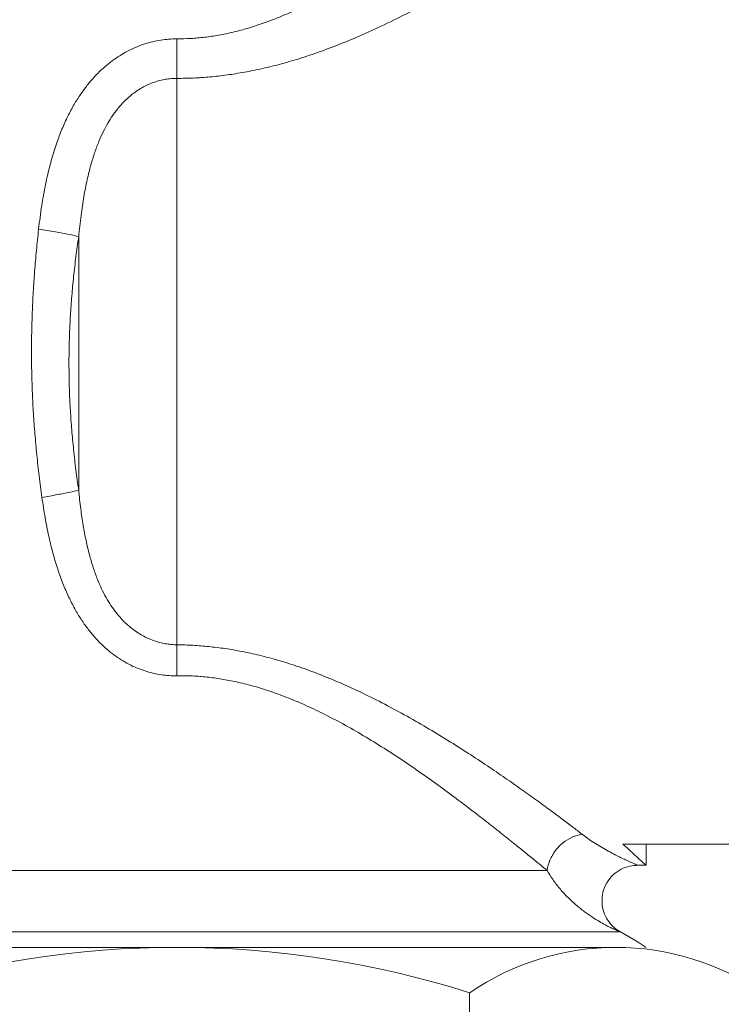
# Model space of a CAD drawing. Header units: millimetres. Extents: x -15538 to -14053, y -265397 to -264347.
# Tile 8 of 35: x -14462.07 to -14460.09, y -264933.28 to -264930.51. Entities that reach past the tile are written whole.
import ezdxf

# ---------------------------------------------------------------- set-up
doc = ezdxf.new("R2010")
doc.units = ezdxf.units.MM
doc.linetypes.add('ACAD_ISO08W100', pattern=[36, 24, -3, 6, -3])
doc.layers.get('0').update_dxf_attribs({"color": 20, "lineweight": 35})
doc.layers.add('-- CO_rury', color=51, linetype='Continuous', lineweight=9)

# ---------------------------------------------------------------- blocks, each defined once
blk = doc.blocks.new('A$C086D61CF')
at = {"color": 11}
blk.add_line((0, 1.2377), (0, -1.2377), dxfattribs=at)
at = {"color": 2, "lineweight": 0}
blk.add_line((0.1279, 0.8251), (1.5003, 0.8251), dxfattribs=at)
at = {"color": 11}
blk.add_arc((0.7295, 1.2377), 0.7295, 145.5615, 214.4385, dxfattribs=at)
at = {"color": 2, "lineweight": 0}
blk.add_arc((2.7262, 0), 2.7262, 162.383, 197.617, dxfattribs=at)
blk = doc.blocks.new('-- CIEPŁOMIERZ ECHO II_15')
at = {"color": 50}
for points in [[(1.125, 1.7529), (1.125, 1.7529), (1.125, 1.2571), (1.125, 1.2571)], [(0.8484, 1.3), (0.8484, 1.3), (0.8336, 1.322), (0.8336, 1.322)], [(0.8484, 1.3), (0.8484, 1.3), (0.8336, 1.322), (0.8336, 1.322)], [(1.065, 1.322), (1.065, 1.322), (1.125, 1.322), (1.125, 1.322)], [(1.065, 1.322), (1.065, 1.322), (1.065, 1.2976), (1.065, 1.2976)], [(1.065, 1.322), (1.065, 1.322), (1.065, 1.2976), (1.065, 1.2976)], [(1.0657, 1.3213), (1.0657, 1.3213), (1.065, 1.322), (1.065, 1.322)], [(1.0765, 1.3096), (1.0765, 1.3096), (1.0657, 1.3213), (1.0657, 1.3213)], [(1.125, 1.2571), (1.1089, 1.2747), (1.0927, 1.2921), (1.0765, 1.3096)], [(0.8773, 1.25), (0.8773, 1.25), (0.8484, 1.3), (0.8484, 1.3)], [(0.8773, 1.25), (0.8773, 1.25), (0.8484, 1.3), (0.8484, 1.3)], [(0.8773, 1.25), (0.8773, 1.25), (0.88, 1.2454), (0.88, 1.2454)], [(0.8773, 1.25), (0.8773, 1.25), (0.88, 1.2454), (0.88, 1.2454)], [(0.8773, 1.2495), (0.8773, 1.2495), (0.8773, 1.25), (0.8773, 1.25)], [(0.8773, 1.2166), (0.8773, 1.2166), (0.8773, 1.2495), (0.8773, 1.2495)], [(0.8827, 1.2373), (0.8833, 1.2358), (0.884, 1.2343), (0.8846, 1.2328)], [(0.8773, -1.25), (0.8773, -1.25), (0.8773, 1.2166), (0.8773, 1.2166)], [(1.0505, -1.15), (1.0505, -1.15), (1.0505, 1.0436), (1.0505, 1.0436)], [(1.6866, 0), (1.6866, 0), (3.2832, 0), (3.2832, 0)], [(3.3945, 0), (3.3945, 0), (3.2832, 0), (3.2832, 0)], [(2.122, -0.2764), (2.122, -0.2764), (2.8369, -0.2764), (2.8369, -0.2764)]]:
    blk.add_open_spline(points, degree=3, dxfattribs=at)
for points, knots in [([(3.2832, 0), (3.2832, 0.0155), (3.2835, 0.031), (3.2842, 0.0464), (3.2842, 0.0464), (3.2849, 0.0621), (3.286, 0.0777), (3.2874, 0.0933), (3.2874, 0.0933), (3.2888, 0.1094), (3.2906, 0.1254), (3.2928, 0.1414), (3.2928, 0.1414), (3.295, 0.1579), (3.2977, 0.1743), (3.3006, 0.1906), (3.3006, 0.1906), (3.3037, 0.2077), (3.3072, 0.2247), (3.311, 0.2416), (3.311, 0.2416), (3.315, 0.2595), (3.3195, 0.2773), (3.3243, 0.295), (3.3243, 0.295), (3.3295, 0.3139), (3.335, 0.3327), (3.3409, 0.3514), (3.3409, 0.3514), (3.3473, 0.3714), (3.3541, 0.3912), (3.3612, 0.411), (3.3612, 0.411), (3.3689, 0.4322), (3.3771, 0.4532), (3.3856, 0.4741), (3.3856, 0.4741), (3.3947, 0.4966), (3.4042, 0.5188), (3.4142, 0.5409), (3.4142, 0.5409), (3.4247, 0.5642), (3.4356, 0.5874), (3.4469, 0.6103), (3.4469, 0.6103), (3.4585, 0.634), (3.4705, 0.6575), (3.4828, 0.6809), (3.4828, 0.6809), (3.4951, 0.7043), (3.5078, 0.7276), (3.5208, 0.7507), (3.5208, 0.7507), (3.5335, 0.7733), (3.5464, 0.7958), (3.5596, 0.8182), (3.5596, 0.8182), (3.5722, 0.8397), (3.585, 0.8611), (3.5981, 0.8823), (3.5981, 0.8823), (3.6103, 0.9024), (3.6228, 0.9223), (3.6354, 0.9422), (3.6354, 0.9422), (3.6471, 0.9608), (3.6589, 0.9792), (3.6709, 0.9976), (3.6709, 0.9976), (3.6819, 1.0146), (3.693, 1.0314), (3.7042, 1.0483), (3.7042, 1.0483), (3.7144, 1.0636), (3.7246, 1.0789), (3.7349, 1.0942), (3.7349, 1.0942), (3.7443, 1.1081), (3.7537, 1.1219), (3.7632, 1.1356), (3.7632, 1.1356), (3.7717, 1.1481), (3.7802, 1.1604), (3.7888, 1.1728), (3.7888, 1.1728), (3.7965, 1.1838), (3.8042, 1.1949), (3.8119, 1.2059), (3.8119, 1.2059), (3.8187, 1.2156), (3.8255, 1.2253), (3.8324, 1.235), (3.8324, 1.235), (3.8383, 1.2434), (3.8443, 1.2517), (3.8502, 1.2601), (3.8502, 1.2601), (3.8554, 1.2674), (3.8606, 1.2746), (3.8658, 1.2819), (3.8658, 1.2819), (3.8702, 1.2881), (3.8747, 1.2943), (3.8791, 1.3005), (3.8791, 1.3005), (3.8828, 1.3056), (3.8865, 1.3107), (3.8902, 1.3158), (3.8902, 1.3158), (3.8932, 1.32), (3.8962, 1.3241), (3.8992, 1.3283), (3.8992, 1.3283), (3.9015, 1.3315), (3.9039, 1.3347), (3.9062, 1.3379), (3.9062, 1.3379), (3.9079, 1.3402), (3.9095, 1.3424), (3.9112, 1.3447), (3.9112, 1.3447), (3.9121, 1.346), (3.9131, 1.3474), (3.9141, 1.3487), (3.9141, 1.3487), (3.9144, 1.3491), (3.9147, 1.3496), (3.915, 1.35)], [0, 0, 0, 0, 0.03125, 0.03125, 0.03125, 0.03125, 0.0625, 0.0625, 0.0625, 0.0625, 0.09375, 0.09375, 0.09375, 0.09375, 0.125, 0.125, 0.125, 0.125, 0.15625, 0.15625, 0.15625, 0.15625, 0.1875, 0.1875, 0.1875, 0.1875, 0.21875, 0.21875, 0.21875, 0.21875, 0.25, 0.25, 0.25, 0.25, 0.28125, 0.28125, 0.28125, 0.28125, 0.3125, 0.3125, 0.3125, 0.3125, 0.34375, 0.34375, 0.34375, 0.34375, 0.375, 0.375, 0.375, 0.375, 0.40625, 0.40625, 0.40625, 0.40625, 0.4375, 0.4375, 0.4375, 0.4375, 0.46875, 0.46875, 0.46875, 0.46875, 0.5, 0.5, 0.5, 0.5, 0.53125, 0.53125, 0.53125, 0.53125, 0.5625, 0.5625, 0.5625, 0.5625, 0.59375, 0.59375, 0.59375, 0.59375, 0.625, 0.625, 0.625, 0.625, 0.65625, 0.65625, 0.65625, 0.65625, 0.6875, 0.6875, 0.6875, 0.6875, 0.71875, 0.71875, 0.71875, 0.71875, 0.75, 0.75, 0.75, 0.75, 0.78125, 0.78125, 0.78125, 0.78125, 0.8125, 0.8125, 0.8125, 0.8125, 0.84375, 0.84375, 0.84375, 0.84375, 0.875, 0.875, 0.875, 0.875, 0.90625, 0.90625, 0.90625, 0.90625, 0.9375, 0.9375, 0.9375, 0.9375, 0.96875, 0.96875, 0.96875, 0.96875, 1, 1, 1, 1]), ([(1.065, 1.2974), (1.065, 1.2974), (1.0649, 1.2933), (1.0649, 1.2933), (1.0649, 1.2933), (1.0649, 1.2933), (1.0645, 1.2878), (1.0645, 1.2878), (1.0645, 1.2878), (1.0645, 1.2878), (1.0638, 1.282), (1.0638, 1.282), (1.0638, 1.282), (1.0638, 1.282), (1.0626, 1.2761), (1.0626, 1.2761), (1.0626, 1.2761), (1.0626, 1.2761), (1.0611, 1.2701), (1.0611, 1.2701), (1.0611, 1.2701), (1.0611, 1.2701), (1.0592, 1.2641), (1.0592, 1.2641), (1.0592, 1.2641), (1.0592, 1.2641), (1.0568, 1.2581), (1.0568, 1.2581), (1.0568, 1.2581), (1.0568, 1.2581), (1.0539, 1.2521), (1.0539, 1.2521), (1.0539, 1.2521), (1.0539, 1.2521), (1.0507, 1.2463), (1.0507, 1.2463), (1.0507, 1.2463), (1.0507, 1.2463), (1.0469, 1.2405), (1.0469, 1.2405), (1.0469, 1.2405), (1.0469, 1.2405), (1.0428, 1.235), (1.0428, 1.235), (1.0428, 1.235), (1.0428, 1.235), (1.0381, 1.2297), (1.0381, 1.2297), (1.0381, 1.2297), (1.0381, 1.2297), (1.0331, 1.2246), (1.0331, 1.2246), (1.0331, 1.2246), (1.0331, 1.2246), (1.0276, 1.2199), (1.0276, 1.2199), (1.0276, 1.2199), (1.0276, 1.2199), (1.0217, 1.2155), (1.0217, 1.2155), (1.0217, 1.2155), (1.0217, 1.2155), (1.0155, 1.2116), (1.0155, 1.2116), (1.0155, 1.2116), (1.0155, 1.2116), (1.009, 1.2081), (1.009, 1.2081), (1.009, 1.2081), (1.009, 1.2081), (1.0022, 1.2051), (1.0022, 1.2051), (1.0022, 1.2051), (1.0022, 1.2051), (0.9952, 1.2026), (0.9952, 1.2026), (0.9952, 1.2026), (0.9952, 1.2026), (0.9881, 1.2007), (0.9881, 1.2007), (0.9881, 1.2007), (0.9881, 1.2007), (0.9809, 1.1992), (0.9809, 1.1992), (0.9809, 1.1992), (0.9809, 1.1992), (0.9738, 1.1983), (0.9738, 1.1983), (0.9738, 1.1983), (0.9738, 1.1983), (0.9666, 1.198), (0.9666, 1.198), (0.9666, 1.198), (0.9666, 1.198), (0.9595, 1.1981), (0.9595, 1.1981), (0.9595, 1.1981), (0.9595, 1.1981), (0.9526, 1.1987), (0.9526, 1.1987), (0.9526, 1.1987), (0.9526, 1.1987), (0.9459, 1.1998), (0.9459, 1.1998), (0.9459, 1.1998), (0.9459, 1.1998), (0.9394, 1.2013), (0.9394, 1.2013)], [0, 0, 0, 0, 0.037037, 0.037037, 0.037037, 0.037037, 0.074074, 0.074074, 0.074074, 0.074074, 0.111111, 0.111111, 0.111111, 0.111111, 0.148148, 0.148148, 0.148148, 0.148148, 0.185185, 0.185185, 0.185185, 0.185185, 0.222222, 0.222222, 0.222222, 0.222222, 0.259259, 0.259259, 0.259259, 0.259259, 0.296296, 0.296296, 0.296296, 0.296296, 0.333333, 0.333333, 0.333333, 0.333333, 0.37037, 0.37037, 0.37037, 0.37037, 0.407407, 0.407407, 0.407407, 0.407407, 0.444444, 0.444444, 0.444444, 0.444444, 0.481481, 0.481481, 0.481481, 0.481481, 0.518519, 0.518519, 0.518519, 0.518519, 0.555556, 0.555556, 0.555556, 0.555556, 0.592593, 0.592593, 0.592593, 0.592593, 0.62963, 0.62963, 0.62963, 0.62963, 0.666667, 0.666667, 0.666667, 0.666667, 0.703704, 0.703704, 0.703704, 0.703704, 0.740741, 0.740741, 0.740741, 0.740741, 0.777778, 0.777778, 0.777778, 0.777778, 0.814815, 0.814815, 0.814815, 0.814815, 0.851852, 0.851852, 0.851852, 0.851852, 0.888889, 0.888889, 0.888889, 0.888889, 0.925926, 0.925926, 0.925926, 0.925926, 0.962963, 0.962963, 0.962963, 0.962963, 1, 1, 1, 1]), ([(1.065, 1.2976), (1.065, 1.2979), (1.0654, 1.2975), (1.0658, 1.2972), (1.0658, 1.2972), (1.0665, 1.2964), (1.0666, 1.2958), (1.0667, 1.2953), (1.0667, 1.2953), (1.067, 1.2943), (1.0676, 1.2932), (1.0682, 1.2921), (1.0682, 1.2921), (1.069, 1.2905), (1.0696, 1.2889), (1.0702, 1.2874), (1.0702, 1.2874), (1.0711, 1.2852), (1.0721, 1.283), (1.0731, 1.2809), (1.0731, 1.2809), (1.0743, 1.278), (1.0756, 1.2751), (1.0769, 1.2722), (1.0769, 1.2722), (1.0785, 1.2684), (1.0802, 1.2647), (1.082, 1.261), (1.082, 1.261), (1.0841, 1.2563), (1.0863, 1.2517), (1.0886, 1.2471), (1.0886, 1.2471), (1.0913, 1.2416), (1.094, 1.2362), (1.0969, 1.2307), (1.0969, 1.2307), (1.1001, 1.2246), (1.1034, 1.2185), (1.1067, 1.2125), (1.1067, 1.2125), (1.1103, 1.2061), (1.114, 1.1997), (1.1178, 1.1934), (1.1178, 1.1934), (1.1216, 1.1871), (1.1255, 1.1808), (1.1295, 1.1746), (1.1295, 1.1746), (1.1332, 1.1688), (1.1371, 1.1631), (1.1411, 1.1574), (1.1411, 1.1574), (1.1448, 1.1522), (1.1485, 1.1471), (1.1524, 1.1421)], [0, 0, 0, 0, 0.071429, 0.071429, 0.071429, 0.071429, 0.142857, 0.142857, 0.142857, 0.142857, 0.214286, 0.214286, 0.214286, 0.214286, 0.285714, 0.285714, 0.285714, 0.285714, 0.357143, 0.357143, 0.357143, 0.357143, 0.428571, 0.428571, 0.428571, 0.428571, 0.5, 0.5, 0.5, 0.5, 0.571429, 0.571429, 0.571429, 0.571429, 0.642857, 0.642857, 0.642857, 0.642857, 0.714286, 0.714286, 0.714286, 0.714286, 0.785714, 0.785714, 0.785714, 0.785714, 0.857143, 0.857143, 0.857143, 0.857143, 0.928571, 0.928571, 0.928571, 0.928571, 1, 1, 1, 1]), ([(0.88, 1.2454), (0.8799, 1.2456), (0.8796, 1.246), (0.8795, 1.2461), (0.8795, 1.2461), (0.8793, 1.2461), (0.8795, 1.2455), (0.8797, 1.245), (0.8797, 1.245), (0.8802, 1.2436), (0.8804, 1.2429), (0.8807, 1.2421), (0.8807, 1.2421), (0.8813, 1.2407), (0.882, 1.2389), (0.8827, 1.2373)], [0, 0, 0, 0, 0.25, 0.25, 0.25, 0.25, 0.5, 0.5, 0.5, 0.5, 0.75, 0.75, 0.75, 0.75, 1, 1, 1, 1]), ([(0.9216, 1.2079), (0.9216, 1.2079), (0.9162, 1.2107), (0.9162, 1.2107), (0.9162, 1.2107), (0.9162, 1.2107), (0.9111, 1.2137), (0.9111, 1.2137), (0.9111, 1.2137), (0.9111, 1.2137), (0.9063, 1.217), (0.9063, 1.217), (0.9063, 1.217), (0.9063, 1.217), (0.9019, 1.2204), (0.9019, 1.2204), (0.9019, 1.2204), (0.9019, 1.2204), (0.8977, 1.224), (0.8977, 1.224), (0.8977, 1.224), (0.8977, 1.224), (0.8939, 1.2277), (0.8939, 1.2277), (0.8939, 1.2277), (0.8939, 1.2277), (0.8904, 1.2314), (0.8904, 1.2314), (0.8904, 1.2314), (0.8904, 1.2314), (0.8872, 1.2352), (0.8872, 1.2352), (0.8872, 1.2352), (0.8872, 1.2352), (0.8843, 1.239), (0.8843, 1.239), (0.8843, 1.239), (0.8843, 1.239), (0.8819, 1.2424), (0.8819, 1.2424), (0.8819, 1.2424), (0.8819, 1.2424), (0.88, 1.2454), (0.88, 1.2454)], [0, 0, 0, 0, 0.090909, 0.090909, 0.090909, 0.090909, 0.181818, 0.181818, 0.181818, 0.181818, 0.272727, 0.272727, 0.272727, 0.272727, 0.363636, 0.363636, 0.363636, 0.363636, 0.454545, 0.454545, 0.454545, 0.454545, 0.545455, 0.545455, 0.545455, 0.545455, 0.636364, 0.636364, 0.636364, 0.636364, 0.727273, 0.727273, 0.727273, 0.727273, 0.818182, 0.818182, 0.818182, 0.818182, 0.909091, 0.909091, 0.909091, 0.909091, 1, 1, 1, 1]), ([(0.8846, 1.2328), (0.885, 1.2319), (0.8854, 1.231), (0.8858, 1.2301), (0.8858, 1.2301), (0.8873, 1.2268), (0.8889, 1.2236), (0.8904, 1.2203), (0.8904, 1.2203), (0.8925, 1.216), (0.8947, 1.2117), (0.897, 1.2074), (0.897, 1.2074), (0.8999, 1.2019), (0.903, 1.1964), (0.9062, 1.191), (0.9062, 1.191), (0.9101, 1.1843), (0.9142, 1.1777), (0.9185, 1.1712)], [0, 0, 0, 0, 0.2, 0.2, 0.2, 0.2, 0.4, 0.4, 0.4, 0.4, 0.6, 0.6, 0.6, 0.6, 0.8, 0.8, 0.8, 0.8, 1, 1, 1, 1]), ([(0.9394, 1.2013), (0.9394, 1.2013), (0.9332, 1.2031), (0.9332, 1.2031), (0.9332, 1.2031), (0.9332, 1.2031), (0.9272, 1.2054), (0.9272, 1.2054), (0.9272, 1.2054), (0.9272, 1.2054), (0.9216, 1.2079), (0.9216, 1.2079)], [0, 0, 0, 0, 0.333333, 0.333333, 0.333333, 0.333333, 0.666667, 0.666667, 0.666667, 0.666667, 1, 1, 1, 1]), ([(0.9185, 1.1712), (0.9235, 1.1635), (0.9288, 1.156), (0.9343, 1.1486), (0.9343, 1.1486), (0.9405, 1.1403), (0.947, 1.1322), (0.9538, 1.1244), (0.9538, 1.1244), (0.961, 1.1161), (0.9685, 1.108), (0.9763, 1.1003), (0.9763, 1.1003), (0.9841, 1.0925), (0.9923, 1.0851), (1.0007, 1.078), (1.0007, 1.078), (1.0088, 1.0713), (1.0171, 1.065), (1.0257, 1.059), (1.0257, 1.059), (1.0337, 1.0535), (1.042, 1.0483), (1.0505, 1.0436)], [0, 0, 0, 0, 0.166667, 0.166667, 0.166667, 0.166667, 0.333333, 0.333333, 0.333333, 0.333333, 0.5, 0.5, 0.5, 0.5, 0.666667, 0.666667, 0.666667, 0.666667, 0.833333, 0.833333, 0.833333, 0.833333, 1, 1, 1, 1]), ([(1.0505, 1.0436), (1.0604, 1.0449), (1.0703, 1.0476), (1.0796, 1.0514), (1.0796, 1.0514), (1.0891, 1.0553), (1.0981, 1.0605), (1.1063, 1.0667), (1.1063, 1.0667), (1.1145, 1.0728), (1.122, 1.08), (1.1284, 1.0881), (1.1284, 1.0881), (1.1348, 1.096), (1.1401, 1.1046), (1.1442, 1.1139), (1.1442, 1.1139), (1.1482, 1.1229), (1.151, 1.1324), (1.1524, 1.1421)], [0, 0, 0, 0, 0.2, 0.2, 0.2, 0.2, 0.4, 0.4, 0.4, 0.4, 0.6, 0.6, 0.6, 0.6, 0.8, 0.8, 0.8, 0.8, 1, 1, 1, 1]), ([(1.1524, 1.1421), (1.1593, 1.1332), (1.1661, 1.1243), (1.1729, 1.1154), (1.1729, 1.1154), (1.1806, 1.1053), (1.1882, 1.0952), (1.1958, 1.0851), (1.1958, 1.0851), (1.2043, 1.0738), (1.2128, 1.0625), (1.2211, 1.0511), (1.2211, 1.0511), (1.2304, 1.0385), (1.2396, 1.0259), (1.2488, 1.0132), (1.2488, 1.0132), (1.2589, 0.9993), (1.2689, 0.9854), (1.2788, 0.9714), (1.2788, 0.9714), (1.2896, 0.9561), (1.3003, 0.9408), (1.311, 0.9254), (1.311, 0.9254), (1.3224, 0.9088), (1.3338, 0.8921), (1.345, 0.8754), (1.345, 0.8754), (1.357, 0.8575), (1.3689, 0.8395), (1.3806, 0.8214), (1.3806, 0.8214), (1.3929, 0.8023), (1.4051, 0.7832), (1.417, 0.7639), (1.417, 0.7639), (1.4294, 0.7439), (1.4416, 0.7238), (1.4536, 0.7035), (1.4536, 0.7035), (1.4657, 0.6828), (1.4777, 0.662), (1.4893, 0.641), (1.4893, 0.641), (1.5009, 0.6201), (1.5123, 0.599), (1.5233, 0.5777), (1.5233, 0.5777), (1.534, 0.5568), (1.5445, 0.5358), (1.5545, 0.5146), (1.5545, 0.5146), (1.5642, 0.4942), (1.5735, 0.4737), (1.5823, 0.453), (1.5823, 0.453), (1.5907, 0.4335), (1.5988, 0.4138), (1.6064, 0.3939), (1.6064, 0.3939), (1.6135, 0.3753), (1.6203, 0.3565), (1.6266, 0.3376), (1.6266, 0.3376), (1.6326, 0.3199), (1.6382, 0.302), (1.6434, 0.2841), (1.6434, 0.2841), (1.6483, 0.2671), (1.6528, 0.25), (1.6569, 0.2329), (1.6569, 0.2329), (1.6609, 0.2166), (1.6645, 0.2003), (1.6677, 0.1838), (1.6677, 0.1838), (1.6707, 0.1681), (1.6734, 0.1523), (1.6758, 0.1364), (1.6758, 0.1364), (1.678, 0.121), (1.68, 0.1056), (1.6815, 0.0902), (1.6815, 0.0902), (1.6831, 0.0751), (1.6843, 0.06), (1.6851, 0.0448), (1.6851, 0.0448), (1.686, 0.0299), (1.6864, 0.0149), (1.6866, 0)], [0, 0, 0, 0, 0.043478, 0.043478, 0.043478, 0.043478, 0.086957, 0.086957, 0.086957, 0.086957, 0.130435, 0.130435, 0.130435, 0.130435, 0.173913, 0.173913, 0.173913, 0.173913, 0.217391, 0.217391, 0.217391, 0.217391, 0.26087, 0.26087, 0.26087, 0.26087, 0.304348, 0.304348, 0.304348, 0.304348, 0.347826, 0.347826, 0.347826, 0.347826, 0.391304, 0.391304, 0.391304, 0.391304, 0.434783, 0.434783, 0.434783, 0.434783, 0.478261, 0.478261, 0.478261, 0.478261, 0.521739, 0.521739, 0.521739, 0.521739, 0.565217, 0.565217, 0.565217, 0.565217, 0.608696, 0.608696, 0.608696, 0.608696, 0.652174, 0.652174, 0.652174, 0.652174, 0.695652, 0.695652, 0.695652, 0.695652, 0.73913, 0.73913, 0.73913, 0.73913, 0.782609, 0.782609, 0.782609, 0.782609, 0.826087, 0.826087, 0.826087, 0.826087, 0.869565, 0.869565, 0.869565, 0.869565, 0.913043, 0.913043, 0.913043, 0.913043, 0.956522, 0.956522, 0.956522, 0.956522, 1, 1, 1, 1]), ([(3.3945, 0), (3.3945, 0.0129), (3.3949, 0.0259), (3.3956, 0.0388), (3.3956, 0.0388), (3.3964, 0.0519), (3.3976, 0.065), (3.3991, 0.078), (3.3991, 0.078), (3.4007, 0.0914), (3.4027, 0.1048), (3.4051, 0.1181), (3.4051, 0.1181), (3.4075, 0.1319), (3.4104, 0.1456), (3.4136, 0.1592), (3.4136, 0.1592), (3.417, 0.1734), (3.4208, 0.1876), (3.425, 0.2016), (3.425, 0.2016), (3.4294, 0.2166), (3.4343, 0.2314), (3.4395, 0.246), (3.4395, 0.246), (3.4451, 0.2618), (3.4512, 0.2773), (3.4576, 0.2928), (3.4576, 0.2928), (3.4645, 0.3094), (3.4719, 0.3259), (3.4797, 0.3422), (3.4797, 0.3422), (3.4881, 0.3598), (3.4969, 0.3773), (3.5062, 0.3945), (3.5062, 0.3945), (3.5161, 0.4132), (3.5266, 0.4316), (3.5373, 0.4498), (3.5373, 0.4498), (3.5489, 0.4693), (3.5608, 0.4885), (3.5731, 0.5075), (3.5731, 0.5075), (3.5859, 0.5273), (3.5991, 0.5469), (3.6126, 0.5664), (3.6126, 0.5664), (3.6263, 0.5861), (3.6404, 0.6056), (3.6546, 0.625), (3.6546, 0.625), (3.6688, 0.6442), (3.6833, 0.6632), (3.6979, 0.682), (3.6979, 0.682), (3.7122, 0.7003), (3.7266, 0.7184), (3.7412, 0.7364), (3.7412, 0.7364), (3.7551, 0.7536), (3.7692, 0.7706), (3.7834, 0.7876), (3.7834, 0.7876), (3.7968, 0.8035), (3.8103, 0.8193), (3.8238, 0.8351), (3.8238, 0.8351), (3.8365, 0.8497), (3.8492, 0.8642), (3.8619, 0.8787), (3.8619, 0.8787), (3.8737, 0.892), (3.8855, 0.9053), (3.8974, 0.9185), (3.8974, 0.9185), (3.9082, 0.9305), (3.9191, 0.9425), (3.93, 0.9545), (3.93, 0.9545), (3.9399, 0.9653), (3.9498, 0.9761), (3.9598, 0.9869), (3.9598, 0.9869), (3.9688, 0.9966), (3.9778, 1.0062), (3.9868, 1.0159), (3.9868, 1.0159), (3.9948, 1.0245), (4.0029, 1.0331), (4.011, 1.0416), (4.011, 1.0416), (4.018, 1.0491), (4.0251, 1.0566), (4.0322, 1.0641), (4.0322, 1.0641), (4.0384, 1.0706), (4.0446, 1.077), (4.0508, 1.0835), (4.0508, 1.0835), (4.0562, 1.0892), (4.0615, 1.0948), (4.0669, 1.1004)], [0, 0, 0, 0, 0.038462, 0.038462, 0.038462, 0.038462, 0.076923, 0.076923, 0.076923, 0.076923, 0.115385, 0.115385, 0.115385, 0.115385, 0.153846, 0.153846, 0.153846, 0.153846, 0.192308, 0.192308, 0.192308, 0.192308, 0.230769, 0.230769, 0.230769, 0.230769, 0.269231, 0.269231, 0.269231, 0.269231, 0.307692, 0.307692, 0.307692, 0.307692, 0.346154, 0.346154, 0.346154, 0.346154, 0.384615, 0.384615, 0.384615, 0.384615, 0.423077, 0.423077, 0.423077, 0.423077, 0.461538, 0.461538, 0.461538, 0.461538, 0.5, 0.5, 0.5, 0.5, 0.538462, 0.538462, 0.538462, 0.538462, 0.576923, 0.576923, 0.576923, 0.576923, 0.615385, 0.615385, 0.615385, 0.615385, 0.653846, 0.653846, 0.653846, 0.653846, 0.692308, 0.692308, 0.692308, 0.692308, 0.730769, 0.730769, 0.730769, 0.730769, 0.769231, 0.769231, 0.769231, 0.769231, 0.807692, 0.807692, 0.807692, 0.807692, 0.846154, 0.846154, 0.846154, 0.846154, 0.884615, 0.884615, 0.884615, 0.884615, 0.923077, 0.923077, 0.923077, 0.923077, 0.961538, 0.961538, 0.961538, 0.961538, 1, 1, 1, 1]), ([(1.0505, 1.0436), (1.0574, 1.035), (1.0644, 1.0265), (1.0713, 1.018), (1.0713, 1.018), (1.0791, 1.0085), (1.0869, 0.9989), (1.0947, 0.9893), (1.0947, 0.9893), (1.1034, 0.9786), (1.1121, 0.9679), (1.1207, 0.9572), (1.1207, 0.9572), (1.1302, 0.9454), (1.1398, 0.9335), (1.1492, 0.9216), (1.1492, 0.9216), (1.1596, 0.9086), (1.17, 0.8955), (1.1803, 0.8824), (1.1803, 0.8824), (1.1914, 0.8681), (1.2025, 0.8538), (1.2136, 0.8395), (1.2136, 0.8395), (1.2255, 0.824), (1.2373, 0.8085), (1.249, 0.7929), (1.249, 0.7929), (1.2615, 0.7764), (1.2738, 0.7597), (1.286, 0.7429), (1.286, 0.7429), (1.2988, 0.7253), (1.3115, 0.7076), (1.324, 0.6898), (1.324, 0.6898), (1.3369, 0.6714), (1.3496, 0.6528), (1.3621, 0.6341), (1.3621, 0.6341), (1.3748, 0.6152), (1.3872, 0.5961), (1.3993, 0.5768), (1.3993, 0.5768), (1.4114, 0.5576), (1.4232, 0.5383), (1.4347, 0.5188), (1.4347, 0.5188), (1.4459, 0.4998), (1.4568, 0.4806), (1.4673, 0.4612), (1.4673, 0.4612), (1.4772, 0.4428), (1.4869, 0.4241), (1.4961, 0.4053), (1.4961, 0.4053), (1.5048, 0.3876), (1.5131, 0.3698), (1.5209, 0.3518), (1.5209, 0.3518), (1.5283, 0.335), (1.5352, 0.3181), (1.5418, 0.301), (1.5418, 0.301), (1.5478, 0.2851), (1.5536, 0.269), (1.5588, 0.2528), (1.5588, 0.2528), (1.5638, 0.2376), (1.5684, 0.2223), (1.5725, 0.2069), (1.5725, 0.2069), (1.5764, 0.1924), (1.58, 0.1778), (1.5831, 0.163), (1.5831, 0.163), (1.5861, 0.149), (1.5887, 0.1349), (1.5909, 0.1208), (1.5909, 0.1208), (1.593, 0.1072), (1.5947, 0.0935), (1.5961, 0.0798), (1.5961, 0.0798), (1.5974, 0.0664), (1.5983, 0.053), (1.5989, 0.0396), (1.5989, 0.0396), (1.5994, 0.0264), (1.5996, 0.0132), (1.5994, 0)], [0, 0, 0, 0, 0.043478, 0.043478, 0.043478, 0.043478, 0.086957, 0.086957, 0.086957, 0.086957, 0.130435, 0.130435, 0.130435, 0.130435, 0.173913, 0.173913, 0.173913, 0.173913, 0.217391, 0.217391, 0.217391, 0.217391, 0.26087, 0.26087, 0.26087, 0.26087, 0.304348, 0.304348, 0.304348, 0.304348, 0.347826, 0.347826, 0.347826, 0.347826, 0.391304, 0.391304, 0.391304, 0.391304, 0.434783, 0.434783, 0.434783, 0.434783, 0.478261, 0.478261, 0.478261, 0.478261, 0.521739, 0.521739, 0.521739, 0.521739, 0.565217, 0.565217, 0.565217, 0.565217, 0.608696, 0.608696, 0.608696, 0.608696, 0.652174, 0.652174, 0.652174, 0.652174, 0.695652, 0.695652, 0.695652, 0.695652, 0.73913, 0.73913, 0.73913, 0.73913, 0.782609, 0.782609, 0.782609, 0.782609, 0.826087, 0.826087, 0.826087, 0.826087, 0.869565, 0.869565, 0.869565, 0.869565, 0.913043, 0.913043, 0.913043, 0.913043, 0.956522, 0.956522, 0.956522, 0.956522, 1, 1, 1, 1]), ([(1.5994, 0), (1.5992, -0.0071), (1.5994, -0.0142), (1.5998, -0.0213), (1.5998, -0.0213), (1.6003, -0.0286), (1.601, -0.0359), (1.6021, -0.0431), (1.6021, -0.0431), (1.6031, -0.0505), (1.6045, -0.0578), (1.6061, -0.065), (1.6061, -0.065), (1.6078, -0.0724), (1.6097, -0.0797), (1.612, -0.0869), (1.612, -0.0869), (1.6143, -0.0942), (1.6168, -0.1014), (1.6197, -0.1085), (1.6197, -0.1085), (1.6226, -0.1158), (1.6258, -0.123), (1.6293, -0.13), (1.6293, -0.13), (1.6329, -0.1372), (1.6367, -0.1442), (1.6409, -0.1511), (1.6409, -0.1511), (1.6451, -0.1582), (1.6497, -0.1652), (1.6545, -0.1719), (1.6545, -0.1719), (1.6594, -0.1789), (1.6647, -0.1858), (1.6702, -0.1924), (1.6702, -0.1924), (1.676, -0.1993), (1.682, -0.2059), (1.6882, -0.2124), (1.6882, -0.2124), (1.6948, -0.2192), (1.7017, -0.2257), (1.7088, -0.232), (1.7088, -0.232), (1.7163, -0.2386), (1.7241, -0.245), (1.7321, -0.2511), (1.7321, -0.2511), (1.7407, -0.2576), (1.7495, -0.2638), (1.7585, -0.2697), (1.7585, -0.2697), (1.7682, -0.276), (1.7782, -0.282), (1.7884, -0.2876), (1.7884, -0.2876), (1.7994, -0.2938), (1.8106, -0.2995), (1.822, -0.3048), (1.822, -0.3048), (1.8343, -0.3106), (1.8467, -0.316), (1.8593, -0.3209), (1.8593, -0.3209), (1.8728, -0.3263), (1.8865, -0.3312), (1.9003, -0.3357), (1.9003, -0.3357), (1.915, -0.3405), (1.9298, -0.3449), (1.9448, -0.349), (1.9448, -0.349), (1.9607, -0.3533), (1.9768, -0.3572), (1.993, -0.3608), (1.993, -0.3608), (2.0103, -0.3646), (2.0277, -0.368), (2.0452, -0.3711), (2.0452, -0.3711), (2.064, -0.3744), (2.0829, -0.3774), (2.1018, -0.38)], [0, 0, 0, 0, 0.047619, 0.047619, 0.047619, 0.047619, 0.095238, 0.095238, 0.095238, 0.095238, 0.142857, 0.142857, 0.142857, 0.142857, 0.190476, 0.190476, 0.190476, 0.190476, 0.238095, 0.238095, 0.238095, 0.238095, 0.285714, 0.285714, 0.285714, 0.285714, 0.333333, 0.333333, 0.333333, 0.333333, 0.380952, 0.380952, 0.380952, 0.380952, 0.428571, 0.428571, 0.428571, 0.428571, 0.47619, 0.47619, 0.47619, 0.47619, 0.52381, 0.52381, 0.52381, 0.52381, 0.571429, 0.571429, 0.571429, 0.571429, 0.619048, 0.619048, 0.619048, 0.619048, 0.666667, 0.666667, 0.666667, 0.666667, 0.714286, 0.714286, 0.714286, 0.714286, 0.761905, 0.761905, 0.761905, 0.761905, 0.809524, 0.809524, 0.809524, 0.809524, 0.857143, 0.857143, 0.857143, 0.857143, 0.904762, 0.904762, 0.904762, 0.904762, 0.952381, 0.952381, 0.952381, 0.952381, 1, 1, 1, 1]), ([(1.5994, 0), (1.6096, -0.0002), (1.6198, -0.0003), (1.63, -0.0003), (1.63, -0.0003), (1.6399, -0.0004), (1.6497, -0.0004), (1.6595, -0.0003), (1.6595, -0.0003), (1.6686, -0.0003), (1.6776, -0.0002), (1.6866, 0)], [0, 0, 0, 0, 0.333333, 0.333333, 0.333333, 0.333333, 0.666667, 0.666667, 0.666667, 0.666667, 1, 1, 1, 1]), ([(1.6866, 0), (1.6867, -0.0053), (1.687, -0.0106), (1.6875, -0.0159), (1.6875, -0.0159), (1.688, -0.0214), (1.6887, -0.0268), (1.6897, -0.0322), (1.6897, -0.0322), (1.6907, -0.0377), (1.6919, -0.0431), (1.6933, -0.0485), (1.6933, -0.0485), (1.6947, -0.054), (1.6964, -0.0594), (1.6983, -0.0647), (1.6983, -0.0647), (1.7002, -0.0701), (1.7023, -0.0755), (1.7047, -0.0808), (1.7047, -0.0808), (1.7071, -0.0862), (1.7098, -0.0914), (1.7127, -0.0966), (1.7127, -0.0966), (1.7156, -0.102), (1.7188, -0.1072), (1.7222, -0.1122), (1.7222, -0.1122), (1.7257, -0.1175), (1.7294, -0.1226), (1.7333, -0.1276), (1.7333, -0.1276), (1.7374, -0.1328), (1.7417, -0.1378), (1.7462, -0.1426), (1.7462, -0.1426), (1.751, -0.1477), (1.756, -0.1526), (1.7611, -0.1573), (1.7611, -0.1573), (1.7666, -0.1623), (1.7722, -0.1671), (1.7781, -0.1717), (1.7781, -0.1717), (1.7843, -0.1766), (1.7908, -0.1812), (1.7974, -0.1856), (1.7974, -0.1856), (1.8046, -0.1904), (1.812, -0.1949), (1.8195, -0.1992), (1.8195, -0.1992), (1.8277, -0.2038), (1.8361, -0.2081), (1.8447, -0.2122), (1.8447, -0.2122), (1.8541, -0.2166), (1.8636, -0.2207), (1.8733, -0.2246), (1.8733, -0.2246), (1.8839, -0.2287), (1.8946, -0.2325), (1.9054, -0.236), (1.9054, -0.236), (1.9172, -0.2398), (1.929, -0.2433), (1.941, -0.2464), (1.941, -0.2464), (1.9539, -0.2499), (1.967, -0.2529), (1.9801, -0.2557), (1.9801, -0.2557), (1.9944, -0.2587), (2.0087, -0.2614), (2.0231, -0.2638), (2.0231, -0.2638), (2.0388, -0.2664), (2.0545, -0.2686), (2.0702, -0.2707), (2.0702, -0.2707), (2.0874, -0.2729), (2.1047, -0.2748), (2.122, -0.2764)], [0, 0, 0, 0, 0.047619, 0.047619, 0.047619, 0.047619, 0.095238, 0.095238, 0.095238, 0.095238, 0.142857, 0.142857, 0.142857, 0.142857, 0.190476, 0.190476, 0.190476, 0.190476, 0.238095, 0.238095, 0.238095, 0.238095, 0.285714, 0.285714, 0.285714, 0.285714, 0.333333, 0.333333, 0.333333, 0.333333, 0.380952, 0.380952, 0.380952, 0.380952, 0.428571, 0.428571, 0.428571, 0.428571, 0.47619, 0.47619, 0.47619, 0.47619, 0.52381, 0.52381, 0.52381, 0.52381, 0.571429, 0.571429, 0.571429, 0.571429, 0.619048, 0.619048, 0.619048, 0.619048, 0.666667, 0.666667, 0.666667, 0.666667, 0.714286, 0.714286, 0.714286, 0.714286, 0.761905, 0.761905, 0.761905, 0.761905, 0.809524, 0.809524, 0.809524, 0.809524, 0.857143, 0.857143, 0.857143, 0.857143, 0.904762, 0.904762, 0.904762, 0.904762, 0.952381, 0.952381, 0.952381, 0.952381, 1, 1, 1, 1]), ([(2.8369, -0.2764), (2.8569, -0.2746), (2.877, -0.2724), (2.897, -0.2698), (2.897, -0.2698), (2.9149, -0.2675), (2.9326, -0.2649), (2.9503, -0.2618), (2.9503, -0.2618), (2.9661, -0.2591), (2.9818, -0.2561), (2.9974, -0.2526), (2.9974, -0.2526), (3.0112, -0.2496), (3.025, -0.2462), (3.0387, -0.2424), (3.0387, -0.2424), (3.0507, -0.239), (3.0627, -0.2354), (3.0745, -0.2313), (3.0745, -0.2313), (3.085, -0.2277), (3.0954, -0.2238), (3.1057, -0.2196), (3.1057, -0.2196), (3.1148, -0.2158), (3.1239, -0.2117), (3.1328, -0.2073), (3.1328, -0.2073), (3.1409, -0.2033), (3.1489, -0.1991), (3.1567, -0.1946), (3.1567, -0.1946), (3.1639, -0.1904), (3.1709, -0.186), (3.1777, -0.1813), (3.1777, -0.1813), (3.1841, -0.177), (3.1902, -0.1724), (3.1963, -0.1676), (3.1963, -0.1676), (3.2018, -0.1632), (3.2073, -0.1585), (3.2125, -0.1536), (3.2125, -0.1536), (3.2175, -0.149), (3.2222, -0.1442), (3.2268, -0.1392), (3.2268, -0.1392), (3.2311, -0.1344), (3.2352, -0.1295), (3.2392, -0.1245), (3.2392, -0.1245), (3.2429, -0.1196), (3.2465, -0.1146), (3.2499, -0.1095), (3.2499, -0.1095), (3.2531, -0.1045), (3.2561, -0.0995), (3.2589, -0.0943), (3.2589, -0.0943), (3.2617, -0.0892), (3.2642, -0.0841), (3.2665, -0.0788), (3.2665, -0.0788), (3.2687, -0.0737), (3.2708, -0.0685), (3.2726, -0.0633), (3.2726, -0.0633), (3.2743, -0.0581), (3.2759, -0.0528), (3.2772, -0.0475), (3.2772, -0.0475), (3.2786, -0.0423), (3.2797, -0.0371), (3.2806, -0.0317), (3.2806, -0.0317), (3.2814, -0.0265), (3.2821, -0.0212), (3.2825, -0.0158), (3.2825, -0.0158), (3.283, -0.0106), (3.2832, -0.0053), (3.2832, 0)], [0, 0, 0, 0, 0.047619, 0.047619, 0.047619, 0.047619, 0.095238, 0.095238, 0.095238, 0.095238, 0.142857, 0.142857, 0.142857, 0.142857, 0.190476, 0.190476, 0.190476, 0.190476, 0.238095, 0.238095, 0.238095, 0.238095, 0.285714, 0.285714, 0.285714, 0.285714, 0.333333, 0.333333, 0.333333, 0.333333, 0.380952, 0.380952, 0.380952, 0.380952, 0.428571, 0.428571, 0.428571, 0.428571, 0.47619, 0.47619, 0.47619, 0.47619, 0.52381, 0.52381, 0.52381, 0.52381, 0.571429, 0.571429, 0.571429, 0.571429, 0.619048, 0.619048, 0.619048, 0.619048, 0.666667, 0.666667, 0.666667, 0.666667, 0.714286, 0.714286, 0.714286, 0.714286, 0.761905, 0.761905, 0.761905, 0.761905, 0.809524, 0.809524, 0.809524, 0.809524, 0.857143, 0.857143, 0.857143, 0.857143, 0.904762, 0.904762, 0.904762, 0.904762, 0.952381, 0.952381, 0.952381, 0.952381, 1, 1, 1, 1]), ([(2.8579, -0.3894), (2.8802, -0.3869), (2.9025, -0.384), (2.9247, -0.3805), (2.9247, -0.3805), (2.9448, -0.3774), (2.9649, -0.3738), (2.9849, -0.3697), (2.9849, -0.3697), (3.0031, -0.366), (3.0212, -0.3618), (3.0392, -0.3571), (3.0392, -0.3571), (3.0555, -0.3528), (3.0717, -0.3481), (3.0877, -0.3429), (3.0877, -0.3429), (3.1021, -0.3382), (3.1164, -0.3331), (3.1305, -0.3275), (3.1305, -0.3275), (3.1432, -0.3224), (3.1558, -0.3169), (3.1682, -0.3111), (3.1682, -0.3111), (3.1795, -0.3057), (3.1907, -0.3), (3.2016, -0.2938), (3.2016, -0.2938), (3.2117, -0.2882), (3.2216, -0.2822), (3.2313, -0.2758), (3.2313, -0.2758), (3.2403, -0.2699), (3.2491, -0.2637), (3.2577, -0.2571), (3.2577, -0.2571), (3.2658, -0.251), (3.2736, -0.2445), (3.2812, -0.2378), (3.2812, -0.2378), (3.2884, -0.2314), (3.2954, -0.2248), (3.3021, -0.2179), (3.3021, -0.2179), (3.3084, -0.2113), (3.3146, -0.2045), (3.3204, -0.1975), (3.3204, -0.1975), (3.3261, -0.1907), (3.3314, -0.1838), (3.3366, -0.1766), (3.3366, -0.1766), (3.3415, -0.1697), (3.3461, -0.1626), (3.3505, -0.1554), (3.3505, -0.1554), (3.3547, -0.1484), (3.3587, -0.1411), (3.3624, -0.1338), (3.3624, -0.1338), (3.366, -0.1266), (3.3693, -0.1193), (3.3723, -0.1119), (3.3723, -0.1119), (3.3753, -0.1047), (3.378, -0.0973), (3.3804, -0.0898), (3.3804, -0.0898), (3.3827, -0.0825), (3.3848, -0.075), (3.3866, -0.0675), (3.3866, -0.0675), (3.3884, -0.0601), (3.3898, -0.0526), (3.391, -0.0451), (3.391, -0.0451), (3.3922, -0.0376), (3.3931, -0.03), (3.3936, -0.0225), (3.3936, -0.0225), (3.3942, -0.015), (3.3945, -0.0075), (3.3945, 0)], [0, 0, 0, 0, 0.047619, 0.047619, 0.047619, 0.047619, 0.095238, 0.095238, 0.095238, 0.095238, 0.142857, 0.142857, 0.142857, 0.142857, 0.190476, 0.190476, 0.190476, 0.190476, 0.238095, 0.238095, 0.238095, 0.238095, 0.285714, 0.285714, 0.285714, 0.285714, 0.333333, 0.333333, 0.333333, 0.333333, 0.380952, 0.380952, 0.380952, 0.380952, 0.428571, 0.428571, 0.428571, 0.428571, 0.47619, 0.47619, 0.47619, 0.47619, 0.52381, 0.52381, 0.52381, 0.52381, 0.571429, 0.571429, 0.571429, 0.571429, 0.619048, 0.619048, 0.619048, 0.619048, 0.666667, 0.666667, 0.666667, 0.666667, 0.714286, 0.714286, 0.714286, 0.714286, 0.761905, 0.761905, 0.761905, 0.761905, 0.809524, 0.809524, 0.809524, 0.809524, 0.857143, 0.857143, 0.857143, 0.857143, 0.904762, 0.904762, 0.904762, 0.904762, 0.952381, 0.952381, 0.952381, 0.952381, 1, 1, 1, 1]), ([(2.1018, -0.38), (2.1045, -0.3655), (2.1071, -0.3509), (2.1099, -0.3364), (2.1099, -0.3364), (2.1121, -0.3245), (2.1144, -0.3127), (2.1168, -0.3009), (2.1168, -0.3009), (2.1184, -0.2927), (2.1201, -0.2845), (2.122, -0.2764)], [0, 0, 0, 0, 0.333333, 0.333333, 0.333333, 0.333333, 0.666667, 0.666667, 0.666667, 0.666667, 1, 1, 1, 1]), ([(2.122, -0.2764), (2.1413, -0.2793), (2.1606, -0.2819), (2.1799, -0.2843), (2.1799, -0.2843), (2.1988, -0.2867), (2.2177, -0.2889), (2.2366, -0.2909), (2.2366, -0.2909), (2.2552, -0.2928), (2.2737, -0.2945), (2.2922, -0.2961), (2.2922, -0.2961), (2.3105, -0.2976), (2.3287, -0.2989), (2.347, -0.2999), (2.347, -0.2999), (2.365, -0.301), (2.383, -0.3018), (2.4011, -0.3025), (2.4011, -0.3025), (2.419, -0.3031), (2.4369, -0.3035), (2.4548, -0.3037), (2.4548, -0.3037), (2.4726, -0.304), (2.4904, -0.3039), (2.5082, -0.3037), (2.5082, -0.3037), (2.5261, -0.3035), (2.5439, -0.3031), (2.5617, -0.3024), (2.5617, -0.3024), (2.5796, -0.3018), (2.5976, -0.3009), (2.6154, -0.2998), (2.6154, -0.2998), (2.6335, -0.2987), (2.6515, -0.2974), (2.6696, -0.2959), (2.6696, -0.2959), (2.6879, -0.2944), (2.7061, -0.2927), (2.7244, -0.2908), (2.7244, -0.2908), (2.743, -0.2888), (2.7616, -0.2866), (2.7801, -0.2843), (2.7801, -0.2843), (2.7991, -0.2818), (2.818, -0.2792), (2.8369, -0.2764)], [0, 0, 0, 0, 0.076923, 0.076923, 0.076923, 0.076923, 0.153846, 0.153846, 0.153846, 0.153846, 0.230769, 0.230769, 0.230769, 0.230769, 0.307692, 0.307692, 0.307692, 0.307692, 0.384615, 0.384615, 0.384615, 0.384615, 0.461538, 0.461538, 0.461538, 0.461538, 0.538462, 0.538462, 0.538462, 0.538462, 0.615385, 0.615385, 0.615385, 0.615385, 0.692308, 0.692308, 0.692308, 0.692308, 0.769231, 0.769231, 0.769231, 0.769231, 0.846154, 0.846154, 0.846154, 0.846154, 0.923077, 0.923077, 0.923077, 0.923077, 1, 1, 1, 1]), ([(2.8579, -0.3894), (2.8555, -0.3735), (2.8531, -0.3576), (2.8503, -0.3418), (2.8503, -0.3418), (2.8481, -0.3288), (2.8457, -0.3159), (2.8431, -0.3031), (2.8431, -0.3031), (2.8413, -0.2941), (2.8394, -0.2852), (2.8369, -0.2764)], [0, 0, 0, 0, 0.333333, 0.333333, 0.333333, 0.333333, 0.666667, 0.666667, 0.666667, 0.666667, 1, 1, 1, 1]), ([(2.1018, -0.38), (2.122, -0.3828), (2.1422, -0.3855), (2.1625, -0.3879), (2.1625, -0.3879), (2.1823, -0.3903), (2.2022, -0.3925), (2.222, -0.3945), (2.222, -0.3945), (2.2415, -0.3965), (2.2611, -0.3983), (2.2806, -0.3998), (2.2806, -0.3998), (2.2999, -0.4014), (2.3191, -0.4028), (2.3384, -0.404), (2.3384, -0.404), (2.3575, -0.4052), (2.3766, -0.4062), (2.3957, -0.407), (2.3957, -0.407), (2.4146, -0.4078), (2.4336, -0.4084), (2.4526, -0.4088), (2.4526, -0.4088), (2.4715, -0.4092), (2.4904, -0.4094), (2.5094, -0.4094), (2.5094, -0.4094), (2.5283, -0.4095), (2.5472, -0.4093), (2.5662, -0.4089), (2.5662, -0.4089), (2.5852, -0.4086), (2.6042, -0.408), (2.6232, -0.4073), (2.6232, -0.4073), (2.6424, -0.4066), (2.6616, -0.4057), (2.6807, -0.4046), (2.6807, -0.4046), (2.7001, -0.4035), (2.7195, -0.4022), (2.7389, -0.4007), (2.7389, -0.4007), (2.7585, -0.3992), (2.7782, -0.3975), (2.7979, -0.3956), (2.7979, -0.3956), (2.8179, -0.3937), (2.8379, -0.3917), (2.8579, -0.3894)], [0, 0, 0, 0, 0.076923, 0.076923, 0.076923, 0.076923, 0.153846, 0.153846, 0.153846, 0.153846, 0.230769, 0.230769, 0.230769, 0.230769, 0.307692, 0.307692, 0.307692, 0.307692, 0.384615, 0.384615, 0.384615, 0.384615, 0.461538, 0.461538, 0.461538, 0.461538, 0.538462, 0.538462, 0.538462, 0.538462, 0.615385, 0.615385, 0.615385, 0.615385, 0.692308, 0.692308, 0.692308, 0.692308, 0.769231, 0.769231, 0.769231, 0.769231, 0.846154, 0.846154, 0.846154, 0.846154, 0.923077, 0.923077, 0.923077, 0.923077, 1, 1, 1, 1])]:
    blk.add_open_spline(points, degree=3, knots=knots, dxfattribs=at)
at = {"linetype": 'Continuous', "lineweight": 0, "xscale": -1}
blk.add_blockref('A$C086D61CF', (0.8336, 0), dxfattribs=at)
blk = doc.blocks.new('*U187')
at = {"linetype": 'Continuous', "lineweight": 0}
blk.add_blockref('-- CIEPŁOMIERZ ECHO II_15', (2.6184, -0.0025), dxfattribs=at)

msp = doc.modelspace()

# ---------------------------------------------------------------- block references
at = {"layer": '-- CO_rury', "linetype": 'ACAD_ISO08W100', "ltscale": 20, "xscale": -1, "rotation": 269.9999999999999}
msp.add_blockref('*U187', (-14461.6211, -264936.5721, 0), dxfattribs=at)

doc.saveas('drawing.dxf')
